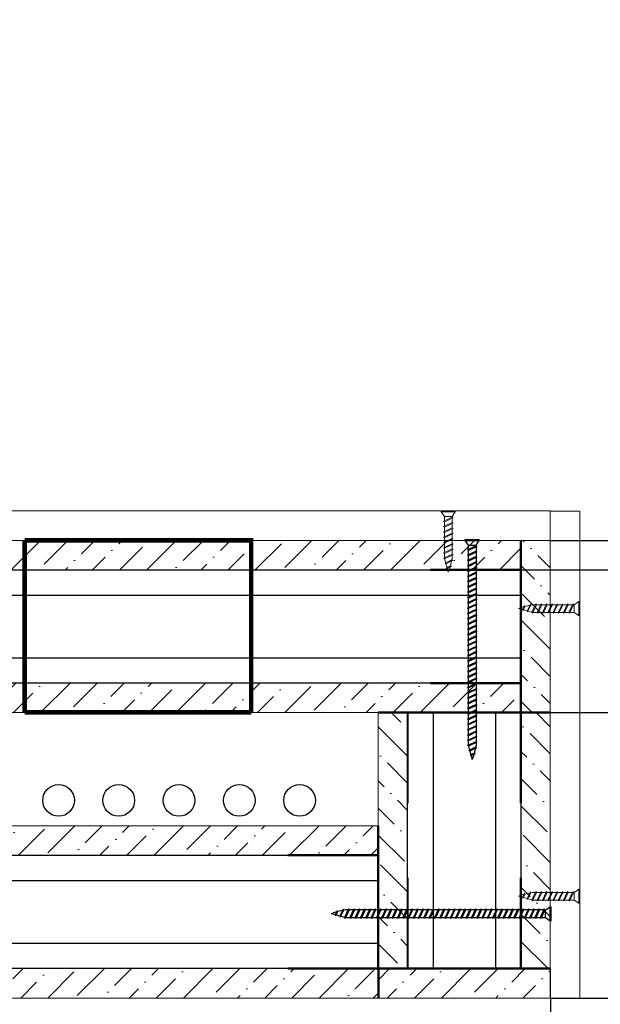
# Model space of a CAD drawing. Header units: millimetres. Extents: x 2030 to 92626, y -23454 to 23750.
# Tile 6 of 37: x 37855 to 41934, y -19933 to -13019. Entities that reach past the tile are written whole.
import ezdxf

# ---------------------------------------------------------------- set-up
doc = ezdxf.new("R2010")
doc.units = ezdxf.units.MM
doc.linetypes.add('HIDDEN2', pattern=[4.7625, 3.175, -1.5875])
doc.layers.add('01_Техстронг Плита', color=32, linetype='Continuous', lineweight=9)
doc.layers.add('Расходные материалы', color=252, linetype='Continuous', lineweight=9)
for name, color, linetype, lineweight, true_color in [('Анкеры и саморезы', 7, 'Continuous', 9, 0x000000), ('Размеры и выноски', 7, 'Continuous', 9, 0x000000), ('траверса', 7, 'Continuous', 9, 0x000000)]:
    doc.layers.add(name, color=color, linetype=linetype, lineweight=lineweight, true_color=true_color)
doc.layers.add('профиль', color=7, linetype='Continuous', true_color=0x000000)
doc.styles.add('ISOCPEUR', font='isocpeur.ttf')
doc.dimstyles.new('ISO-25', dxfattribs={"dimtxt": 2.5, "dimasz": 2.5, "dimexe": 1.25, "dimexo": 0.625, "dimtad": 1, "dimtxsty": 'Standard', "dimcen": 2.5, "dimadec": 0, "dimazin": 0, "dimtfac": 1, "dimtmove": 0, "dimatfit": 3, "dimfxl": 1, "dimarcsym": 0})

# ---------------------------------------------------------------- blocks, each defined once
blk = doc.blocks.new('_Oblique')
at = {"color": 0, "linetype": 'ByBlock', "lineweight": -2}
blk.add_line((-0.5, -0.5), (0.5, 0.5), dxfattribs=at)
blk = doc.blocks.new('*D176')
at = {"layer": 'Defpoints', "color": 0, "transparency": 16777216}
for p in [(41583.5, -19888.7), (35982, -21315.9), (41583.5, -23452.9)]:
    blk.add_point(p, dxfattribs=at)
at = {"layer": 'Размеры и выноски', "color": 0, "lineweight": -2, "transparency": 16777216}
for p, q in [((41583.5, -19889.3), (41583.5, -23454.1)), ((35982, -21316.5), (35982, -23454.1)), ((35982, -23452.9), (41583.5, -23452.9))]:
    blk.add_line(p, q, dxfattribs=at)
at = {"layer": 'Размеры и выноски', "color": 0, "lineweight": -2, "transparency": 16777216, "xscale": 2.5, "yscale": 2.5, "zscale": 2.5, "rotation": 180}
blk.add_blockref('_Oblique', (35982, -23452.9), dxfattribs=at)
at = {"layer": 'Размеры и выноски', "color": 0, "lineweight": -2, "transparency": 16777216, "xscale": 2.5, "yscale": 2.5, "zscale": 2.5}
blk.add_blockref('_Oblique', (41583.5, -23452.9), dxfattribs=at)
at = {"layer": 'Размеры и выноски', "color": 0, "transparency": 16777216, "insert": (38782.8, -23239.4), "char_height": 250, "attachment_point": 5, "style": 'ISOCPEUR'}
blk.add_mtext('{\\H1.70293x;L}', dxfattribs=at)
blk = doc.blocks.new('*D179')
at = {"layer": 'Defpoints', "color": 0, "transparency": 16777216}
for p in [(45719.5, -16674.7), (41583.5, -19888.7), (45841.7, -19888.7)]:
    blk.add_point(p, dxfattribs=at)
at = {"layer": 'Размеры и выноски', "color": 0, "lineweight": -2, "transparency": 16777216}
for p, q in [((45720.2, -16674.7), (45843, -16674.7)), ((45841.7, -16674.7), (45841.7, -19888.7)), ((41584.2, -19888.7), (45843, -19888.7))]:
    blk.add_line(p, q, dxfattribs=at)
at = {"layer": 'Размеры и выноски', "color": 0, "lineweight": -2, "transparency": 16777216, "xscale": 2.5, "yscale": 2.5, "zscale": 2.5}
for p, rotation in [((45841.7, -16674.7), 90), ((45841.7, -19888.7), 270)]:
    blk.add_blockref('_Oblique', p, dxfattribs=dict(at, rotation=rotation))
at = {"layer": 'Размеры и выноски', "color": 0, "transparency": 16777216, "insert": (45628.2, -18281.7), "char_height": 250, "attachment_point": 5, "rotation": 90, "style": 'ISOCPEUR'}
blk.add_mtext('{\\H1.70293x;h}', dxfattribs=at)
blk = doc.blocks.new('*D181')
at = {"layer": 'Defpoints', "color": 0, "transparency": 16777216}
for p in [(44025.2, -16674.7), (45244.5, -16674.7), (41197.8, -17884.3)]:
    blk.add_point(p, dxfattribs=at)
at = {"layer": 'Размеры и выноски', "color": 0, "lineweight": -2, "transparency": 16777216}
for p, q in [((44025.8, -16674.7), (45245.7, -16674.7)), ((45244.5, -17884.3), (45244.5, -16674.7)), ((41198.4, -17884.3), (45245.7, -17884.3))]:
    blk.add_line(p, q, dxfattribs=at)
at = {"layer": 'Размеры и выноски', "color": 0, "lineweight": -2, "transparency": 16777216, "xscale": 2.5, "yscale": 2.5, "zscale": 2.5}
for p, rotation in [((45244.5, -16674.7), 90), ((45244.5, -17884.3), 270)]:
    blk.add_blockref('_Oblique', p, dxfattribs=dict(at, rotation=rotation))
at = {"layer": 'Размеры и выноски', "color": 0, "transparency": 16777216, "insert": (45031, -17279.5), "char_height": 250, "attachment_point": 5, "rotation": 90, "style": 'ISOCPEUR'}
blk.add_mtext('{\\H1.70293x;75}', dxfattribs=at)
blk = doc.blocks.new('*D182')
at = {"layer": 'Defpoints', "color": 0, "transparency": 16777216}
for p in [(41582.6, -16675), (41376.1, -16881.6), (44539.4, -16881.6)]:
    blk.add_point(p, dxfattribs=at)
at = {"layer": 'Размеры и выноски', "color": 0, "lineweight": -2, "transparency": 16777216}
for p, q in [((44539.4, -16675), (44539.4, -15393.4)), ((41583.2, -16675), (44540.6, -16675)), ((44539.4, -16881.6), (44539.4, -16675)), ((41376.7, -16881.6), (44540.6, -16881.6)), ((44539.4, -16881.6), (44539.4, -16884.1))]:
    blk.add_line(p, q, dxfattribs=at)
at = {"layer": 'Размеры и выноски', "color": 0, "lineweight": -2, "transparency": 16777216, "xscale": 2.5, "yscale": 2.5, "zscale": 2.5}
for p, rotation in [((44539.4, -16675), 270), ((44539.4, -16881.6), 90)]:
    blk.add_blockref('_Oblique', p, dxfattribs=dict(at, rotation=rotation))
at = {"layer": 'Размеры и выноски', "color": 0, "transparency": 16777216, "insert": (44283.3, -15830.4), "char_height": 250, "attachment_point": 5, "rotation": 90, "style": 'ISOCPEUR'}
blk.add_mtext('{\\H1.70293x;12,5}', dxfattribs=at)
blk = doc.blocks.new('Саморез 4.2Х90')
at = {"color": 7}
for p, q in [((-8.6, 245.3), (-0.1, 268.8)), ((4.6, 251.4), (-0.1, 268.8)), ((-19.6, 216.2), (10.1, 231.2)), ((-15.5, 213.8), (14.3, 228.8)), ((-14.3, 218.9), (-9.5, 240.6)), ((-13.7, 243), (4.6, 251.4)), ((-9.5, 240.6), (-13.7, 243)), ((-9.5, 240.6), (8.8, 249)), ((4.6, 251.4), (8.8, 249)), ((10.1, 231.2), (5.6, 247.6)), ((10.1, 231.2), (14.3, 228.8)), ((16, 209.4), (11.2, 227.3)), ((-21.1, 192), (16.1, 209.5)), ((-17, 189.6), (-21.1, 192)), ((-21.1, 168.7), (16.7, 186.5)), ((-15.5, 213.8), (-19.6, 216.2)), ((-17, 207), (-15.5, 213.8)), ((-17, 189.6), (20.3, 207.1)), ((-17, 166.3), (20.9, 184.1)), ((16.1, 209.5), (20.3, 207.1)), ((16.7, 186.5), (20.9, 184.1)), ((-17, 166.3), (-21.1, 168.7)), ((-21.1, 145.4), (16.7, 163.2)), ((-17, 143), (-21.1, 145.4)), ((-21.1, 122), (16.7, 139.8)), ((-17, 143), (20.9, 160.8)), ((-17, 119.6), (20.9, 137.4)), ((16.7, 163.2), (20.9, 160.8)), ((16.7, 139.8), (20.9, 137.4)), ((-17, 119.6), (-21.1, 122)), ((-21.1, 98.7), (16.7, 116.5)), ((-17, 96.3), (-21.1, 98.7)), ((-21.1, 75.4), (16.7, 93.2)), ((-17, 96.3), (20.9, 114.1)), ((-17, 73), (20.9, 90.8)), ((16.7, 116.5), (20.9, 114.1)), ((16.7, 93.2), (20.9, 90.8)), ((-17, 73), (-21.1, 75.4)), ((-21.1, 52), (16.7, 69.8)), ((-17, 49.6), (-21.1, 52)), ((-21.1, 28.7), (16.7, 46.5)), ((-17, 49.6), (20.9, 67.4)), ((-17, 26.3), (20.9, 44.1)), ((16.7, 69.8), (20.9, 67.4)), ((16.7, 46.5), (20.9, 44.1)), ((-17, 23), (-31.1, 2)), ((30.8, 2), (-31.1, 2)), ((-31.1, 2), (-31.1, -1.2)), ((-17, 26.3), (-21.1, 28.7)), ((16.7, 23), (-17, 23)), ((16.7, 23), (30.8, 2)), ((30.8, 2), (30.8, -1.2)), ((30.8, -1.2), (-31.1, -1.2))]:
    blk.add_line(p, q, dxfattribs=at)
for points in [[(-17, 194), (-17, 207)], [(-17, 170.7), (-17, 189.6)], [(16.7, 205.4), (16.7, 186.5)], [(16.7, 182.1), (16.7, 163.2)], [(-17, 147.3), (-17, 166.3)], [(-17, 124), (-17, 143)], [(16.7, 158.8), (16.7, 139.8)], [(16.7, 135.5), (16.7, 116.5)], [(-17, 100.7), (-17, 119.6)], [(-17, 77.3), (-17, 96.3)], [(16.7, 112.1), (16.7, 93.2)], [(16.7, 88.8), (16.7, 69.8)], [(-17, 54), (-17, 73)], [(-17, 30.7), (-17, 49.6)], [(16.7, 65.5), (16.7, 46.5)], [(16.7, 42.1), (16.7, 23.2)], [(16.7, 42.1), (16.7, 23.2)]]:
    blk.add_lwpolyline(points, dxfattribs=at)
blk.add_lwpolyline([(-17, 26.3), (-17, 23)])

msp = doc.modelspace()

# ---------------------------------------------------------------- hatches: boundary and pattern name
at = {"layer": '01_Техстронг Плита', "ltscale": 4}
h = msp.add_hatch(dxfattribs=at)
h.set_pattern_fill('ANSI36', color=32, scale=42.429359, angle=-180, style=0)
h.set_pattern_definition([(225, (205511, 268571.38), (-71.44247, -261.95573), [336.78304, -67.35661, 0, -67.35661])])
h.paths.add_polyline_path([(36187.409, -16881.578), (36187.409, -16675.059), (41376.059, -16675.059), (41376.059, -16881.578)])
h = msp.add_hatch(dxfattribs=at)
h.set_pattern_fill('ANSI36', color=32, scale=42.429359, angle=-90, style=0)
h.set_pattern_definition([(315, (-243870.38, 144941.23), (261.95573, -71.44247), [336.78304, -67.35661, 0, -67.35661])])
h.paths.add_polyline_path([(41582.578, -17883.7), (41376.059, -17883.7), (41376.059, -16675.038), (41582.578, -16675.038)])
h = msp.add_hatch(dxfattribs=at)
h.set_pattern_fill('ANSI36', color=32, scale=42.429359, angle=-180, style=0)
h.set_pattern_definition([(225, (205717.52, 267569.07), (-71.44247, -261.95573), [336.78304, -67.35661, 0, -67.35661])])
h.paths.add_polyline_path([(36187.429, -17883.883), (36187.429, -17677.364), (41376.059, -17677.364), (41376.059, -17883.883)])
h = msp.add_hatch(dxfattribs=at)
h.set_pattern_fill('ANSI36', color=32, scale=42.429359, angle=-270, style=0)
h.set_pattern_definition([(135, (325826.73, -187413.98), (-261.95573, 71.44247), [336.78304, -67.35661, 0, -67.35661])])
h.paths.add_polyline_path([(40373.775, -17883.883), (40580.294, -17883.883), (40580.294, -19682.136), (40373.775, -19682.136)])
h = msp.add_hatch(dxfattribs=at)
h.set_pattern_fill('ANSI36', color=32, scale=42.429359, angle=-270, style=0)
h.set_pattern_definition([(135, (326829.04, -187207.46), (-261.95573, 71.44247), [336.78304, -67.35661, 0, -67.35661])])
h.paths.add_polyline_path([(41376.08, -17883.863), (41582.599, -17883.863), (41582.599, -19682.136), (41376.08, -19682.136)])
h = msp.add_hatch(dxfattribs=at)
h.set_pattern_fill('ANSI36', color=32, scale=42.429359, angle=-180, style=0)
h.set_pattern_definition([(225, (206514.23, 266566.77), (-71.44247, -261.95573), [336.78304, -67.35661, 0, -67.35661])])
h.paths.add_polyline_path([(37190.632, -18886.188), (37190.632, -18679.668), (40373.775, -18679.668), (40373.775, -18886.188)])
h = msp.add_hatch(dxfattribs=at)
h.set_pattern_fill('ANSI36', color=32, scale=42.429359, angle=-180, style=0)
h.set_pattern_definition([(225, (206720.75, 265564.46), (-71.44247, -261.95573), [336.78304, -67.35661, 0, -67.35661])])
h.paths.add_polyline_path([(37190.652, -19888.493), (37190.652, -19681.974), (40374.876, -19681.974), (40374.876, -19888.493)])
h = msp.add_hatch(dxfattribs=at)
h.set_pattern_fill('ANSI36', color=32, scale=42.429359, angle=-180, style=0)
h.set_pattern_definition([(225, (203199.81, 265564.3), (-71.44247, -261.95573), [336.78304, -67.35661, 0, -67.35661])])
h.paths.add_polyline_path([(40374.876, -19888.656), (40374.876, -19682.136), (41583.537, -19682.136), (41583.537, -19888.656)])

# ---------------------------------------------------------------- linework, layer by layer
at = {"color": 7}
for p, q in [((40984.469, -16669.966), (41083.001, -16669.966)), ((40984.469, -16675.059), (40984.469, -16669.966)), ((40984.469, -16675.059), (41083.001, -16675.059)), ((41006.943, -16708.482), (40984.469, -16675.059)), ((41060.526, -16713.765), (41000.312, -16742.097)), ((41006.943, -16708.482), (41060.526, -16708.482)), ((41067.158, -16717.593), (41006.943, -16745.926)), ((41060.526, -16708.482), (41083.001, -16675.059)), ((41060.526, -16713.765), (41067.158, -16717.593)), ((41083.001, -16675.059), (41083.001, -16669.966)), ((41006.943, -16745.926), (41000.312, -16742.097)), ((41060.526, -16750.901), (41000.312, -16779.234)), ((41006.943, -16783.063), (41000.312, -16779.234)), ((41060.526, -16788.038), (41000.312, -16816.371)), ((41067.158, -16754.73), (41006.943, -16783.063)), ((41067.158, -16791.867), (41006.943, -16820.199)), ((41060.526, -16750.901), (41067.158, -16754.73)), ((41060.526, -16788.038), (41067.158, -16791.867)), ((41006.943, -16820.199), (41000.312, -16816.371)), ((41060.526, -16825.175), (41000.312, -16853.507)), ((41006.943, -16857.336), (41000.312, -16853.507)), ((41060.526, -16862.311), (41000.312, -16890.644)), ((41067.158, -16829.003), (41006.943, -16857.336)), ((41067.158, -16866.14), (41006.943, -16894.473)), ((41060.526, -16825.175), (41067.158, -16829.003)), ((41060.526, -16862.311), (41067.158, -16866.14)), ((41006.943, -16894.473), (41000.312, -16890.644)), ((41060.526, -16899.448), (41000.312, -16927.781)), ((41006.943, -16931.609), (41000.312, -16927.781)), ((41060.526, -16936.585), (41000.312, -16964.917)), ((41067.158, -16903.277), (41006.943, -16931.609)), ((41060.526, -16899.448), (41067.158, -16903.277)), ((41060.526, -16936.585), (41067.158, -16940.413)), ((41006.943, -16968.746), (41000.312, -16964.917)), ((41060.526, -16973.721), (41000.312, -17002.054)), ((41006.943, -17005.883), (41000.312, -17002.054)), ((41067.158, -16940.413), (41006.943, -16968.746)), ((41067.158, -16977.55), (41006.943, -17005.883)), ((41060.526, -16973.721), (41067.158, -16977.55)), ((41060.526, -17010.858), (41000.312, -17039.191)), ((41006.943, -17043.019), (41000.312, -17039.191)), ((41060.526, -17047.995), (41000.312, -17076.327)), ((41006.943, -17080.156), (41000.312, -17076.327)), ((41067.158, -17014.687), (41006.943, -17043.019)), ((41067.158, -17051.823), (41006.943, -17080.156)), ((41060.526, -17010.858), (41067.158, -17014.687)), ((41060.526, -17047.995), (41067.158, -17051.823)), ((41060.526, -17085.131), (41000.312, -17113.464)), ((41006.943, -17117.293), (41000.312, -17113.464)), ((41060.526, -17122.268), (41000.312, -17150.601)), ((41067.158, -17088.96), (41006.943, -17117.293)), ((41067.158, -17126.097), (41006.943, -17154.429)), ((41060.526, -17085.131), (41067.158, -17088.96)), ((41060.526, -17122.268), (41067.158, -17126.097)), ((41006.943, -17154.429), (41000.312, -17150.601)), ((41060.526, -17159.405), (41000.312, -17187.737)), ((41006.943, -17191.566), (41000.312, -17187.737)), ((41060.526, -17196.541), (41000.312, -17224.874)), ((41067.158, -17163.233), (41006.943, -17191.566)), ((41067.158, -17200.37), (41006.943, -17228.703)), ((41060.526, -17159.405), (41067.158, -17163.233)), ((41060.526, -17196.541), (41067.158, -17200.37)), ((41006.943, -17228.703), (41000.312, -17224.874)), ((41060.526, -17233.678), (41000.312, -17262.011)), ((41006.943, -17265.839), (41000.312, -17262.011)), ((41060.526, -17270.815), (41000.312, -17299.147)), ((41067.158, -17237.507), (41006.943, -17265.839)), ((41067.158, -17274.643), (41006.943, -17302.976)), ((41060.526, -17233.678), (41067.158, -17237.507)), ((41060.526, -17270.815), (41067.158, -17274.643)), ((41006.943, -17302.976), (41000.312, -17299.147)), ((41060.526, -17307.951), (41000.312, -17336.284)), ((41006.943, -17340.113), (41000.312, -17336.284)), ((41060.526, -17345.088), (41000.312, -17373.421)), ((41067.158, -17311.78), (41006.943, -17340.113)), ((41067.158, -17348.917), (41006.943, -17377.249)), ((41060.526, -17307.951), (41067.158, -17311.78)), ((41060.526, -17345.088), (41067.158, -17348.917)), ((41006.943, -17377.249), (41000.312, -17373.421)), ((41060.526, -17382.225), (41000.312, -17410.557)), ((41006.943, -17414.386), (41000.312, -17410.557)), ((41060.526, -17419.361), (41000.312, -17447.694)), ((41067.158, -17386.053), (41006.943, -17414.386)), ((41060.526, -17382.225), (41067.158, -17386.053)), ((41060.526, -17419.361), (41067.158, -17423.19)), ((41006.943, -17451.523), (41000.312, -17447.694)), ((41060.526, -17456.498), (41000.312, -17484.831)), ((41006.943, -17488.659), (41000.312, -17484.831)), ((41067.158, -17423.19), (41006.943, -17451.523)), ((41067.158, -17460.327), (41006.943, -17488.659)), ((41060.526, -17456.498), (41067.158, -17460.327)), ((41060.526, -17493.635), (41000.312, -17521.967)), ((41006.943, -17525.796), (41000.312, -17521.967)), ((41060.526, -17530.771), (41000.312, -17559.104)), ((41006.943, -17562.933), (41000.312, -17559.104)), ((41067.158, -17497.463), (41006.943, -17525.796)), ((41067.158, -17534.6), (41006.943, -17562.933)), ((41060.526, -17493.635), (41067.158, -17497.463)), ((41060.526, -17530.771), (41067.158, -17534.6)), ((41060.526, -17567.908), (41000.312, -17596.241)), ((41006.943, -17600.069), (41000.312, -17596.241)), ((41060.526, -17605.045), (41000.312, -17633.377)), ((41067.158, -17571.737), (41006.943, -17600.069)), ((41067.158, -17608.873), (41006.943, -17637.206)), ((41060.526, -17567.908), (41067.158, -17571.737)), ((41060.526, -17605.045), (41067.158, -17608.873)), ((41006.943, -17637.206), (41000.312, -17633.377)), ((41060.526, -17642.181), (41000.312, -17670.514)), ((41006.943, -17674.343), (41000.312, -17670.514)), ((41060.526, -17679.318), (41000.312, -17707.651)), ((41067.158, -17646.01), (41006.943, -17674.343)), ((41067.158, -17683.147), (41006.943, -17711.479)), ((41060.526, -17642.181), (41067.158, -17646.01)), ((41060.526, -17679.318), (41067.158, -17683.147)), ((41006.943, -17711.479), (41000.312, -17707.651)), ((41060.526, -17716.455), (41000.312, -17744.787)), ((41006.943, -17748.616), (41000.312, -17744.787)), ((41060.526, -17753.591), (41000.312, -17781.924)), ((41067.158, -17720.283), (41006.943, -17748.616)), ((41067.158, -17757.42), (41006.943, -17785.753)), ((41060.526, -17716.455), (41067.158, -17720.283)), ((41060.526, -17753.591), (41067.158, -17757.42)), ((41006.943, -17785.753), (41000.312, -17781.924)), ((41060.526, -17790.728), (41000.312, -17819.061)), ((41006.943, -17822.889), (41000.312, -17819.061)), ((41060.526, -17827.865), (41000.312, -17856.197)), ((41067.158, -17794.557), (41006.943, -17822.889)), ((41067.158, -17831.693), (41006.943, -17860.026)), ((41060.526, -17790.728), (41067.158, -17794.557)), ((41060.526, -17827.865), (41067.158, -17831.693)), ((41006.943, -17860.026), (41000.312, -17856.197)), ((41060.526, -17865.001), (41000.312, -17893.334)), ((41006.943, -17897.163), (41000.312, -17893.334)), ((41060.526, -17902.138), (41000.312, -17930.471)), ((41067.158, -17868.83), (41006.943, -17897.163)), ((41067.158, -17905.967), (41006.943, -17934.299)), ((41060.526, -17865.001), (41067.158, -17868.83)), ((41060.526, -17902.138), (41067.158, -17905.967)), ((41006.943, -17934.299), (41000.312, -17930.471)), ((41060.526, -17939.275), (41000.312, -17967.607)), ((41006.943, -17971.436), (41000.312, -17967.607)), ((41067.158, -17943.103), (41006.943, -17971.436)), ((41060.526, -17939.275), (41067.158, -17943.103)), ((41060.526, -17976.411), (41000.312, -18004.744)), ((41006.943, -18008.573), (41000.312, -18004.744)), ((41060.526, -18014.242), (41000.312, -18042.574)), ((41006.943, -18046.403), (41000.312, -18042.574)), ((41067.158, -17980.24), (41006.943, -18008.573)), ((41067.158, -18018.07), (41006.943, -18046.403)), ((41060.526, -17976.411), (41067.158, -17980.24)), ((41060.526, -18014.242), (41067.158, -18018.07)), ((41060.526, -18051.378), (41000.312, -18079.711)), ((41006.943, -18083.54), (41000.312, -18079.711)), ((41060.526, -18088.515), (41001.209, -18116.329)), ((41067.158, -18055.207), (41006.943, -18083.54)), ((41067.158, -18092.344), (41007.841, -18120.158)), ((41060.526, -18051.378), (41067.158, -18055.207)), ((41060.526, -18088.515), (41067.158, -18092.344)), ((41007.841, -18120.158), (41001.209, -18116.329)), ((41008.023, -18120.073), (41015.741, -18148.414)), ((41058.1, -18127.052), (41010.827, -18150.892)), ((41017.459, -18154.72), (41010.827, -18150.892)), ((41064.732, -18130.881), (41017.459, -18154.72)), ((41017.459, -18154.72), (41024.54, -18180.722)), ((41048.659, -18169.64), (41019.573, -18183.004)), ((41026.204, -18186.833), (41019.573, -18183.004)), ((41055.29, -18173.469), (41026.204, -18186.833)), ((41047.148, -18177.21), (41033.735, -18214.484)), ((41056.31, -18135.128), (41048.659, -18169.64)), ((41048.659, -18169.64), (41055.29, -18173.469)), ((41060.526, -18116.109), (41058.1, -18127.052)), ((41058.1, -18127.052), (41064.732, -18130.881)), ((41026.204, -18186.833), (41033.735, -18214.484)), ((40080.448, -19283.387), (40043.174, -19296.8)), ((40084.189, -19275.244), (40070.825, -19304.33)), ((40088.018, -19281.876), (40074.654, -19310.962)), ((40088.018, -19281.876), (40084.189, -19275.244)), ((40122.53, -19274.225), (40088.018, -19281.876)), ((40126.777, -19265.803), (40102.937, -19313.076)), ((40130.606, -19272.434), (40106.766, -19319.707)), ((40130.606, -19272.434), (40126.777, -19265.803)), ((40141.548, -19270.008), (40130.606, -19272.434)), ((40165.314, -19263.377), (40137.5, -19322.694)), ((40169.143, -19270.008), (40141.328, -19329.325)), ((40169.143, -19270.008), (40165.314, -19263.377)), ((40202.451, -19263.377), (40174.118, -19323.591)), ((40206.28, -19270.008), (40177.947, -19330.223)), ((40206.28, -19270.008), (40202.451, -19263.377)), ((40239.587, -19263.377), (40211.255, -19323.591)), ((40243.416, -19270.008), (40215.084, -19330.223)), ((40243.416, -19270.008), (40239.587, -19263.377)), ((40277.418, -19263.377), (40249.085, -19323.591)), ((40281.246, -19270.008), (40252.914, -19330.223)), ((40281.246, -19270.008), (40277.418, -19263.377)), ((40314.554, -19263.377), (40286.222, -19323.591)), ((40318.383, -19270.008), (40290.05, -19330.223)), ((40318.383, -19270.008), (40314.554, -19263.377)), ((40351.691, -19263.377), (40323.358, -19323.591)), ((40355.52, -19270.008), (40327.187, -19330.223)), ((40355.52, -19270.008), (40351.691, -19263.377)), ((40388.828, -19263.377), (40360.495, -19323.591)), ((40392.656, -19270.008), (40364.324, -19330.223)), ((40392.656, -19270.008), (40388.828, -19263.377)), ((40425.964, -19263.377), (40397.632, -19323.591)), ((40429.793, -19270.008), (40401.461, -19330.223)), ((40429.793, -19270.008), (40425.964, -19263.377)), ((40463.101, -19263.377), (40434.768, -19323.591)), ((40466.93, -19270.008), (40438.597, -19330.223)), ((40466.93, -19270.008), (40463.101, -19263.377)), ((40500.238, -19263.377), (40471.905, -19323.591)), ((40504.066, -19270.008), (40475.734, -19330.223)), ((40504.066, -19270.008), (40500.238, -19263.377)), ((40537.374, -19263.377), (40509.042, -19323.591)), ((40541.203, -19270.008), (40512.871, -19330.223)), ((40541.203, -19270.008), (40537.374, -19263.377)), ((40574.511, -19263.377), (40546.178, -19323.591)), ((40578.34, -19270.008), (40550.007, -19330.223)), ((40578.34, -19270.008), (40574.511, -19263.377)), ((40611.648, -19263.377), (40583.315, -19323.591)), ((40615.476, -19270.008), (40587.144, -19330.223)), ((40615.476, -19270.008), (40611.648, -19263.377)), ((40648.784, -19263.377), (40620.452, -19323.591)), ((40652.613, -19270.008), (40624.281, -19330.223)), ((40652.613, -19270.008), (40648.784, -19263.377)), ((40685.921, -19263.377), (40657.588, -19323.591)), ((40689.75, -19270.008), (40661.417, -19330.223)), ((40689.75, -19270.008), (40685.921, -19263.377)), ((40723.058, -19263.377), (40694.725, -19323.591)), ((40726.886, -19270.008), (40698.554, -19330.223)), ((40726.886, -19270.008), (40723.058, -19263.377)), ((40760.194, -19263.377), (40731.862, -19323.591)), ((40764.023, -19270.008), (40735.691, -19330.223)), ((40764.023, -19270.008), (40760.194, -19263.377)), ((40797.331, -19263.377), (40768.998, -19323.591)), ((40801.16, -19270.008), (40772.827, -19330.223)), ((40801.16, -19270.008), (40797.331, -19263.377)), ((40834.468, -19263.377), (40806.135, -19323.591)), ((40838.296, -19270.008), (40809.964, -19330.223)), ((40838.296, -19270.008), (40834.468, -19263.377)), ((40871.604, -19263.377), (40843.272, -19323.591)), ((40875.433, -19270.008), (40847.101, -19330.223)), ((40875.433, -19270.008), (40871.604, -19263.377)), ((40908.741, -19263.377), (40880.408, -19323.591)), ((40912.57, -19270.008), (40884.237, -19330.223)), ((40912.57, -19270.008), (40908.741, -19263.377)), ((40945.878, -19263.377), (40917.545, -19323.591)), ((40949.706, -19270.008), (40921.374, -19330.223)), ((40949.706, -19270.008), (40945.878, -19263.377)), ((40983.014, -19263.377), (40954.682, -19323.591)), ((40986.843, -19270.008), (40958.511, -19330.223)), ((40986.843, -19270.008), (40983.014, -19263.377)), ((41020.151, -19263.377), (40991.818, -19323.591)), ((41023.98, -19270.008), (40995.647, -19330.223)), ((41023.98, -19270.008), (41020.151, -19263.377)), ((41057.288, -19263.377), (41028.955, -19323.591)), ((41061.116, -19270.008), (41032.784, -19330.223)), ((41061.116, -19270.008), (41057.288, -19263.377)), ((41094.424, -19263.377), (41066.092, -19323.591)), ((41098.253, -19270.008), (41069.921, -19330.223)), ((41098.253, -19270.008), (41094.424, -19263.377)), ((41131.561, -19263.377), (41103.228, -19323.591)), ((41135.39, -19270.008), (41107.057, -19330.223)), ((41135.39, -19270.008), (41131.561, -19263.377)), ((41168.698, -19263.377), (41140.365, -19323.591)), ((41172.526, -19270.008), (41144.194, -19330.223)), ((41172.526, -19270.008), (41168.698, -19263.377)), ((41205.834, -19263.377), (41177.502, -19323.591)), ((41209.663, -19270.008), (41181.331, -19330.223)), ((41209.663, -19270.008), (41205.834, -19263.377)), ((41242.971, -19263.377), (41214.638, -19323.591)), ((41246.8, -19270.008), (41218.467, -19330.223)), ((41246.8, -19270.008), (41242.971, -19263.377)), ((41280.108, -19263.377), (41251.775, -19323.591)), ((41283.936, -19270.008), (41255.604, -19330.223)), ((41283.936, -19270.008), (41280.108, -19263.377)), ((41317.244, -19263.377), (41288.912, -19323.591)), ((41321.073, -19270.008), (41292.741, -19330.223)), ((41321.073, -19270.008), (41317.244, -19263.377)), ((41354.381, -19263.377), (41326.048, -19323.591)), ((41358.21, -19270.008), (41329.877, -19330.223)), ((41358.21, -19270.008), (41354.381, -19263.377)), ((41391.518, -19263.377), (41363.185, -19323.591)), ((41395.346, -19270.008), (41367.014, -19330.223)), ((41395.346, -19270.008), (41391.518, -19263.377)), ((41428.654, -19263.377), (41400.322, -19323.591)), ((41432.483, -19270.008), (41404.151, -19330.223)), ((41432.483, -19270.008), (41428.654, -19263.377)), ((41465.791, -19263.377), (41437.458, -19323.591)), ((41469.62, -19270.008), (41441.287, -19330.223)), ((41469.62, -19270.008), (41465.791, -19263.377)), ((41502.928, -19263.377), (41474.595, -19323.591)), ((41506.756, -19270.008), (41478.424, -19330.223)), ((41506.756, -19270.008), (41502.928, -19263.377)), ((41540.064, -19263.377), (41511.732, -19323.591)), ((41543.893, -19270.008), (41515.561, -19330.223)), ((41543.893, -19270.008), (41540.064, -19263.377)), ((41549.176, -19270.008), (41582.599, -19247.534)), ((41549.176, -19323.591), (41549.176, -19270.008)), ((41582.599, -19346.066), (41582.599, -19247.534)), ((41582.599, -19247.534), (41587.692, -19247.534)), ((41587.692, -19346.066), (41587.692, -19247.534)), ((40070.825, -19304.33), (40043.174, -19296.8)), ((40070.825, -19304.33), (40074.654, -19310.962)), ((40102.937, -19313.076), (40076.936, -19305.995)), ((40102.937, -19313.076), (40106.766, -19319.707)), ((40137.585, -19322.512), (40109.244, -19314.794)), ((40137.5, -19322.694), (40141.328, -19329.325)), ((40174.118, -19323.591), (40177.947, -19330.223)), ((40211.255, -19323.591), (40215.084, -19330.223)), ((40249.085, -19323.591), (40252.914, -19330.223)), ((40286.222, -19323.591), (40290.05, -19330.223)), ((40323.358, -19323.591), (40327.187, -19330.223)), ((40360.495, -19323.591), (40364.324, -19330.223)), ((40397.632, -19323.591), (40401.461, -19330.223)), ((40434.768, -19323.591), (40438.597, -19330.223)), ((40471.905, -19323.591), (40475.734, -19330.223)), ((40509.042, -19323.591), (40512.871, -19330.223)), ((40546.178, -19323.591), (40550.007, -19330.223)), ((40583.315, -19323.591), (40587.144, -19330.223)), ((40620.452, -19323.591), (40624.281, -19330.223)), ((40657.588, -19323.591), (40661.417, -19330.223)), ((40694.725, -19323.591), (40698.554, -19330.223)), ((40731.862, -19323.591), (40735.691, -19330.223)), ((40768.998, -19323.591), (40772.827, -19330.223)), ((40806.135, -19323.591), (40809.964, -19330.223)), ((40843.272, -19323.591), (40847.101, -19330.223)), ((40880.408, -19323.591), (40884.237, -19330.223)), ((40917.545, -19323.591), (40921.374, -19330.223)), ((40954.682, -19323.591), (40958.511, -19330.223)), ((40991.818, -19323.591), (40995.647, -19330.223)), ((41028.955, -19323.591), (41032.784, -19330.223)), ((41066.092, -19323.591), (41069.921, -19330.223)), ((41103.228, -19323.591), (41107.057, -19330.223)), ((41140.365, -19323.591), (41144.194, -19330.223)), ((41177.502, -19323.591), (41181.331, -19330.223)), ((41214.638, -19323.591), (41218.467, -19330.223)), ((41251.775, -19323.591), (41255.604, -19330.223)), ((41288.912, -19323.591), (41292.741, -19330.223)), ((41326.048, -19323.591), (41329.877, -19330.223)), ((41363.185, -19323.591), (41367.014, -19330.223)), ((41400.322, -19323.591), (41404.151, -19330.223)), ((41437.458, -19323.591), (41441.287, -19330.223)), ((41474.595, -19323.591), (41478.424, -19330.223)), ((41511.732, -19323.591), (41515.561, -19330.223)), ((41549.176, -19323.591), (41582.599, -19346.066)), ((41582.599, -19346.066), (41587.692, -19346.066))]:
    msp.add_line(p, q, dxfattribs=at)
for points in [[(41006.943, -16738.977), (41006.943, -16708.789)], [(41006.943, -16738.977), (41006.943, -16708.789)], [(41060.526, -16720.714), (41060.526, -16750.901)], [(41006.943, -16776.114), (41006.943, -16745.926)], [(41006.943, -16813.25), (41006.943, -16783.063)], [(41060.526, -16757.85), (41060.526, -16788.038)], [(41060.526, -16794.987), (41060.526, -16825.175)], [(41006.943, -16850.387), (41006.943, -16820.199)], [(41006.943, -16887.524), (41006.943, -16857.336)], [(41060.526, -16832.124), (41060.526, -16862.311)], [(41060.526, -16869.26), (41060.526, -16899.448)], [(41006.943, -16924.66), (41006.943, -16894.473)], [(41006.943, -16961.797), (41006.943, -16931.609)], [(41060.526, -16906.397), (41060.526, -16936.585)], [(41006.943, -16998.934), (41006.943, -16968.746)], [(41006.943, -17036.07), (41006.943, -17005.883)], [(41060.526, -16943.534), (41060.526, -16973.721)], [(41060.526, -16980.67), (41060.526, -17010.858)], [(41006.943, -17073.207), (41006.943, -17043.019)], [(41060.526, -17017.807), (41060.526, -17047.995)], [(41060.526, -17054.944), (41060.526, -17085.131)], [(41006.943, -17110.344), (41006.943, -17080.156)], [(41006.943, -17147.48), (41006.943, -17117.293)], [(41060.526, -17092.08), (41060.526, -17122.268)], [(41060.526, -17129.217), (41060.526, -17159.405)], [(41006.943, -17184.617), (41006.943, -17154.429)], [(41006.943, -17221.754), (41006.943, -17191.566)], [(41060.526, -17166.354), (41060.526, -17196.541)], [(41060.526, -17203.49), (41060.526, -17233.678)], [(41006.943, -17258.89), (41006.943, -17228.703)], [(41006.943, -17296.027), (41006.943, -17265.839)], [(41060.526, -17240.627), (41060.526, -17270.815)], [(41060.526, -17277.764), (41060.526, -17307.951)], [(41006.943, -17333.164), (41006.943, -17302.976)], [(41006.943, -17370.3), (41006.943, -17340.113)], [(41060.526, -17314.9), (41060.526, -17345.088)], [(41060.526, -17352.037), (41060.526, -17382.225)], [(41006.943, -17407.437), (41006.943, -17377.249)], [(41006.943, -17444.574), (41006.943, -17414.386)], [(41060.526, -17389.174), (41060.526, -17419.361)], [(41006.943, -17481.71), (41006.943, -17451.523)], [(41006.943, -17518.847), (41006.943, -17488.659)], [(41060.526, -17426.31), (41060.526, -17456.498)], [(41060.526, -17463.447), (41060.526, -17493.635)], [(41006.943, -17555.984), (41006.943, -17525.796)], [(41060.526, -17500.584), (41060.526, -17530.771)], [(41060.526, -17537.72), (41060.526, -17567.908)], [(41006.943, -17593.12), (41006.943, -17562.933)], [(41006.943, -17630.257), (41006.943, -17600.069)], [(41060.526, -17574.857), (41060.526, -17605.045)], [(41060.526, -17611.994), (41060.526, -17642.181)], [(41006.943, -17667.394), (41006.943, -17637.206)], [(41006.943, -17704.53), (41006.943, -17674.343)], [(41060.526, -17649.13), (41060.526, -17679.318)], [(41060.526, -17686.267), (41060.526, -17716.455)], [(41006.943, -17741.667), (41006.943, -17711.479)], [(41006.943, -17778.804), (41006.943, -17748.616)], [(41060.526, -17723.404), (41060.526, -17753.591)], [(41060.526, -17760.54), (41060.526, -17790.728)], [(41006.943, -17815.94), (41006.943, -17785.753)], [(41006.943, -17853.077), (41006.943, -17822.889)], [(41060.526, -17797.677), (41060.526, -17827.865)], [(41060.526, -17834.814), (41060.526, -17865.001)], [(41006.943, -17890.214), (41006.943, -17860.026)], [(41006.943, -17927.35), (41006.943, -17897.163)], [(41060.526, -17871.95), (41060.526, -17902.138)], [(41006.943, -17964.487), (41006.943, -17934.299)], [(41006.943, -18001.624), (41006.943, -17971.436)], [(41060.526, -17909.087), (41060.526, -17939.275)], [(41060.526, -17946.224), (41060.526, -17976.411)], [(41006.943, -18038.76), (41006.943, -18008.573)], [(41060.526, -17983.36), (41060.526, -18013.548)], [(41060.526, -18021.191), (41060.526, -18051.378)], [(41006.943, -18076.591), (41006.943, -18046.403)], [(41006.943, -18113.641), (41006.943, -18083.54)], [(41060.526, -18058.327), (41060.526, -18088.515)], [(41060.526, -18095.453), (41060.526, -18116.109)], [(40162.205, -19270.008), (40141.548, -19270.008)], [(40199.33, -19270.008), (40169.143, -19270.008)], [(40236.467, -19270.008), (40206.28, -19270.008)], [(40274.297, -19270.008), (40244.11, -19270.008)], [(40311.434, -19270.008), (40281.246, -19270.008)], [(40348.571, -19270.008), (40318.383, -19270.008)], [(40385.707, -19270.008), (40355.52, -19270.008)], [(40422.844, -19270.008), (40392.656, -19270.008)], [(40459.981, -19270.008), (40429.793, -19270.008)], [(40497.117, -19270.008), (40466.93, -19270.008)], [(40534.254, -19270.008), (40504.066, -19270.008)], [(40571.391, -19270.008), (40541.203, -19270.008)], [(40608.527, -19270.008), (40578.34, -19270.008)], [(40645.664, -19270.008), (40615.476, -19270.008)], [(40682.801, -19270.008), (40652.613, -19270.008)], [(40719.937, -19270.008), (40689.75, -19270.008)], [(40757.074, -19270.008), (40726.886, -19270.008)], [(40794.211, -19270.008), (40764.023, -19270.008)], [(40831.347, -19270.008), (40801.16, -19270.008)], [(40868.484, -19270.008), (40838.296, -19270.008)], [(40905.621, -19270.008), (40875.433, -19270.008)], [(40942.757, -19270.008), (40912.57, -19270.008)], [(40979.894, -19270.008), (40949.706, -19270.008)], [(41017.031, -19270.008), (40986.843, -19270.008)], [(41054.167, -19270.008), (41023.98, -19270.008)], [(41091.304, -19270.008), (41061.116, -19270.008)], [(41128.441, -19270.008), (41098.253, -19270.008)], [(41165.577, -19270.008), (41135.39, -19270.008)], [(41202.714, -19270.008), (41172.526, -19270.008)], [(41239.851, -19270.008), (41209.663, -19270.008)], [(41276.987, -19270.008), (41246.8, -19270.008)], [(41314.124, -19270.008), (41283.936, -19270.008)], [(41351.261, -19270.008), (41321.073, -19270.008)], [(41388.397, -19270.008), (41358.21, -19270.008)], [(41425.534, -19270.008), (41395.346, -19270.008)], [(41462.671, -19270.008), (41432.483, -19270.008)], [(41499.807, -19270.008), (41469.62, -19270.008)], [(41536.944, -19270.008), (41506.756, -19270.008)], [(40144.017, -19323.591), (40174.118, -19323.591)], [(40181.067, -19323.591), (40211.255, -19323.591)], [(40218.897, -19323.591), (40249.085, -19323.591)], [(40256.034, -19323.591), (40286.222, -19323.591)], [(40293.171, -19323.591), (40323.358, -19323.591)], [(40330.307, -19323.591), (40360.495, -19323.591)], [(40367.444, -19323.591), (40397.632, -19323.591)], [(40404.581, -19323.591), (40434.768, -19323.591)], [(40441.718, -19323.591), (40471.905, -19323.591)], [(40478.854, -19323.591), (40509.042, -19323.591)], [(40515.991, -19323.591), (40546.178, -19323.591)], [(40553.128, -19323.591), (40583.315, -19323.591)], [(40590.264, -19323.591), (40620.452, -19323.591)], [(40627.401, -19323.591), (40657.588, -19323.591)], [(40664.538, -19323.591), (40694.725, -19323.591)], [(40701.674, -19323.591), (40731.862, -19323.591)], [(40738.811, -19323.591), (40768.998, -19323.591)], [(40775.948, -19323.591), (40806.135, -19323.591)], [(40813.084, -19323.591), (40843.272, -19323.591)], [(40850.221, -19323.591), (40880.408, -19323.591)], [(40887.358, -19323.591), (40917.545, -19323.591)], [(40924.494, -19323.591), (40954.682, -19323.591)], [(40961.631, -19323.591), (40991.818, -19323.591)], [(40998.768, -19323.591), (41028.955, -19323.591)], [(41035.904, -19323.591), (41066.092, -19323.591)], [(41073.041, -19323.591), (41103.228, -19323.591)], [(41110.178, -19323.591), (41140.365, -19323.591)], [(41147.314, -19323.591), (41177.502, -19323.591)], [(41184.451, -19323.591), (41214.638, -19323.591)], [(41221.588, -19323.591), (41251.775, -19323.591)], [(41258.724, -19323.591), (41288.912, -19323.591)], [(41295.861, -19323.591), (41326.048, -19323.591)], [(41332.998, -19323.591), (41363.185, -19323.591)], [(41370.134, -19323.591), (41400.322, -19323.591)], [(41407.271, -19323.591), (41437.458, -19323.591)], [(41444.408, -19323.591), (41474.595, -19323.591)], [(41481.544, -19323.591), (41511.732, -19323.591)], [(41518.681, -19323.591), (41548.868, -19323.591)], [(41518.681, -19323.591), (41548.868, -19323.591)]]:
    msp.add_lwpolyline(points, dxfattribs=at)
for points in [[(41060.526, -16713.765), (41060.526, -16708.482)], [(41543.893, -19270.008), (41549.176, -19270.008)]]:
    msp.add_lwpolyline(points)
at = {"color": 1, "lineweight": 50}
for points in [[(41376.059, -16881.578), (41376.059, -16675.059)], [(41376.059, -17883.7), (41376.059, -17677.364)], [(40374.876, -19682.136), (40580.294, -19682.136)], [(41376.08, -19682.136), (41582.599, -19682.136)]]:
    msp.add_lwpolyline(points, dxfattribs=at)
at = {"color": 7, "lineweight": 50, "const_width": 15.916}
for points in [[(40739.41, -16881.578), (41376.039, -16881.578), (41376.039, -17677.364), (40739.41, -17677.364)], [(41376.08, -18520.615), (41376.08, -17883.986), (40580.294, -17883.986), (40580.294, -18520.615)], [(39737.146, -18886.35), (40373.775, -18886.35), (40373.775, -19682.136), (39737.146, -19682.136)], [(41376.08, -19044.264), (41376.08, -19680.893), (40580.294, -19680.893), (40580.294, -19044.264)]]:
    msp.add_lwpolyline(points, dxfattribs=at)
at = {"color": 7, "lineweight": 50}
for points in [[(40373.775, -17883.883), (40580.294, -17883.883)], [(41376.08, -17884.311), (41582.578, -17883.7)], [(40373.775, -18886.188), (40373.775, -18680.467)], [(40374.876, -19682.136), (40374.876, -19888.493)]]:
    msp.add_lwpolyline(points, dxfattribs=at)
at = {"color": 253, "lineweight": 30, "ltscale": 5}
for centre in [(38127.47, -18501.08), (38550.781, -18501.08), (38974.093, -18501.08), (39397.404, -18501.08), (39820.715, -18501.08)]:
    msp.add_circle(centre, 111.17, dxfattribs=at)
at = {"layer": '01_Техстронг Плита', "color": 5, "ltscale": 4}
for points in [[(35980.889, -16675.059), (35980.889, -16468.539), (41582.578, -16468.539), (41582.578, -16675.059)], [(41789.098, -19889.142), (41582.578, -19889.142), (41582.578, -16469.225), (41789.098, -16469.225)]]:
    msp.add_lwpolyline(points, close=True, dxfattribs=at)
at = {"layer": '01_Техстронг Плита', "color": 32, "ltscale": 4}
for points in [[(36187.409, -16881.578), (36187.409, -16675.059), (41376.059, -16675.059), (41376.059, -16881.578)], [(41582.578, -17883.7), (41376.059, -17883.7), (41376.059, -16675.038), (41582.578, -16675.038)], [(36187.429, -17883.883), (36187.429, -17677.364), (41376.059, -17677.364), (41376.059, -17883.883)], [(40373.775, -17883.883), (40580.294, -17883.883), (40580.294, -19682.136), (40373.775, -19682.136)], [(41376.08, -17883.863), (41582.599, -17883.863), (41582.599, -19682.136), (41376.08, -19682.136)], [(37190.632, -18886.188), (37190.632, -18679.668), (40373.775, -18679.668), (40373.775, -18886.188)], [(37190.652, -19888.493), (37190.652, -19681.974), (40374.876, -19681.974), (40374.876, -19888.493)], [(40374.876, -19888.656), (40374.876, -19682.136), (41583.537, -19682.136), (41583.537, -19888.656)]]:
    msp.add_lwpolyline(points, close=True, dxfattribs=at)
at = {"layer": 'профиль', "color": 7, "ltscale": 4}
for points in [[(41376.059, -16881.578), (41376.059, -17677.364), (36187.306, -17677.364), (36187.429, -16881.578)], [(41376.08, -19682.136), (40580.294, -19682.136), (40580.294, -17883.759), (41376.08, -17883.883)], [(40373.775, -18886.188), (40373.775, -19681.974), (37190.528, -19681.974), (37190.652, -18886.188)]]:
    msp.add_lwpolyline(points, close=True, dxfattribs=at)
at = {"layer": 'профиль'}
for points in [[(36187.058, -17059.834), (41376.059, -17059.834)], [(36187.058, -17499.22), (41376.059, -17499.22)], [(40758.438, -17883.512), (40758.438, -19682.136)], [(41197.824, -17883.512), (41197.824, -19682.136)], [(37190.281, -19064.444), (40373.775, -19064.444)], [(37190.281, -19503.829), (40373.775, -19503.829)]]:
    msp.add_lwpolyline(points, dxfattribs=at)
at = {"layer": 'Расходные материалы', "color": 253, "linetype": 'Continuous'}
msp.add_line((34779.252, -19889.142), (43159.157, -19889.142), dxfattribs=at)
at = {"layer": 'траверса', "color": 253, "linetype": 'HIDDEN2', "lineweight": 50, "ltscale": 30, "const_width": 31.831, "elevation": 31.831}
msp.add_lwpolyline([(37889.653, -16675.059), (37889.653, -17882.804)], dxfattribs=at)
at = {"layer": 'траверса', "color": 253, "linetype": 'HIDDEN2', "lineweight": 50, "ltscale": 30, "const_width": 31.831}
for points in [[(39481.224, -17882.804), (39481.224, -16675.059), (37889.653, -16675.059)], [(37889.653, -17882.804), (37889.653, -17882.804), (39481.224, -17882.804), (39481.224, -17882.804)]]:
    msp.add_lwpolyline(points, dxfattribs=at)

# ---------------------------------------------------------------- block references
at = {"layer": 'Анкеры и саморезы', "yscale": 1.59157149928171, "zscale": 1.59157149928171}
for p, xscale, rotation in [((40865.673, -16470.693), 1.59157149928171, 180), ((41787.136, -17153.938), -1.59157149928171, 90), ((41787.136, -19173.81), -1.59157149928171, 90)]:
    msp.add_blockref('Саморез 4.2Х90', p, dxfattribs=dict(at, xscale=xscale, rotation=rotation))

# ---------------------------------------------------------------- dimensions: what is measured, and where the dimension line sits
at = {"layer": 'Размеры и выноски'}
for base, p1, p2, text, override, picture, middle in [((44539.374, -16881.558), (41582.578, -16675.038), (41376.059, -16881.558), '{\\H1.70293x;12,5}', {"dimtxt": 250, "dimtxsty": 'ISOCPEUR', "dimblk1": 'Oblique', "dimblk2": 'Oblique', "dimsah": 1, "dimatfit": 0}, '*D182', (44539.374, -15830.374)), ((45244.492, -16674.704), (41197.824, -17884.311), (44025.201, -16674.704), '{\\H1.70293x;75}', {"dimscale": 1, "dimtxt": 250, "dimtxsty": 'ISOCPEUR', "dimblk1": 'Oblique', "dimblk2": 'Oblique', "dimsah": 1, "dimatfit": 0}, '*D181', (45244.492, -17279.507)), ((45841.725, -19888.656), (45719.533, -16674.704), (41583.537, -19888.656), '{\\H1.70293x;h}', {"dimscale": 1, "dimtxt": 250, "dimtxsty": 'ISOCPEUR', "dimblk1": 'Oblique', "dimblk2": 'Oblique', "dimsah": 1, "dimatfit": 0}, '*D179', (45841.725, -18281.68))]:
    dim = msp.add_linear_dim(base=base, p1=p1, p2=p2, angle=90, text=text, dimstyle='ISO-25', override=override, dxfattribs=at)
    dim.commit()
    dim.dimension.update_dxf_attribs({"geometry": picture, "text_midpoint": middle, "dimtype": 160})
dim = msp.add_linear_dim(base=(41583.537, -23452.864), p1=(35981.99, -21315.867), p2=(41583.537, -19888.656), text='{\\H1.70293x;L}', dimstyle='ISO-25', override={"dimscale": 1, "dimtxt": 250, "dimtxsty": 'ISOCPEUR', "dimblk1": 'Oblique', "dimblk2": 'Oblique', "dimsah": 1, "dimatfit": 0}, dxfattribs=at)
dim.commit()
dim.dimension.update_dxf_attribs({"geometry": '*D176', "text_midpoint": (38782.764, -23452.864), "dimtype": 160})

doc.saveas('drawing.dxf')
